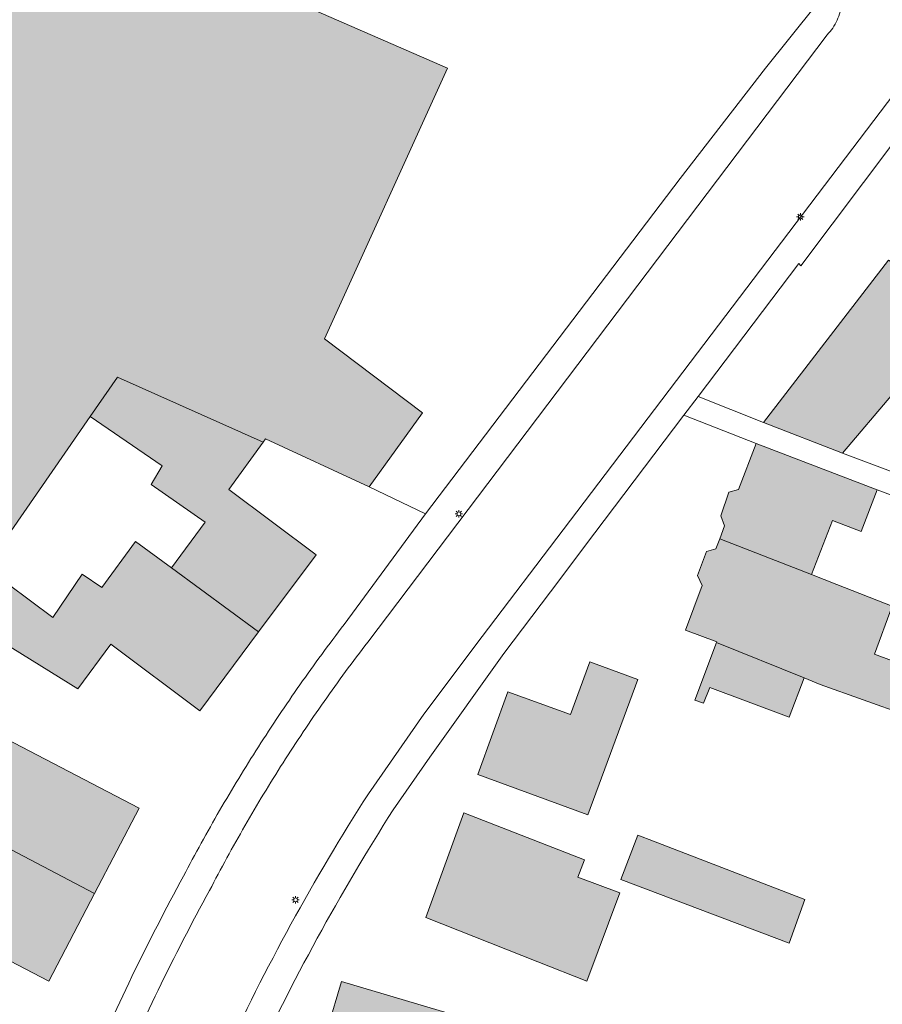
# Model space of a CAD drawing. Header units: metres. Extents: x 187482 to 189800, y 333582 to 335019.
# Tile 50 of 256: x 188064 to 188123, y 333866 to 333932. Entities that reach past the tile are written whole.
import ezdxf

# ---------------------------------------------------------------- set-up
doc = ezdxf.new("R2010")
doc.units = ezdxf.units.M
doc.layers.get('0').update_dxf_attribs({"color": 252, "lineweight": 18})
for name, color, linetype, lineweight in [('B-WE-IE-MEUBILAIR-S', 252, 'Continuous', 18), ('B-WE-IE-TERREINAFSCHEIDING_KUNSTMATIG_HEKWERK-G', 252, 'IE-TERREINAFSCHEIDING_KUNSTMATIG-SO', 18), ('B-WE-IE-TERREINAFSCHEIDING_KUNSTMATIG_HEKWERK_RASTER-G', 252, 'IE-TERREINAFSCHEIDING_KUNSTMATIG-SO', 18), ('B-WE-OG-BEBOUWING-GV', 252, 'Continuous', 18), ('B-WE-OG-TERREIN_ERF-GV', 252, 'Continuous', 18), ('B-WE-VH-GESLOTENVERHARDING_ASFALT-GV', 252, 'Continuous', 18), ('B-WE-VH-OPENVERHARDING_TEGEL-GV', 252, 'Continuous', 18)]:
    doc.layers.add(name, color=color, linetype=linetype, lineweight=lineweight)
doc.layers.add('B-WE-OG-BEBOUWING-V', color=7, linetype='Continuous', lineweight=18, true_color=0xf0f0f0)
doc.linetypes.add('IE-TERREINAFSCHEIDING_KUNSTMATIG-SO', pattern='A,4,[82,NLCS.SHX,S=0.75,R=90,X=0,Y=0],4,-2', length=10)

# ---------------------------------------------------------------- blocks, each defined once
blk = doc.blocks.new('SIE-MEUBILAIR_PAAL_LICHTMAST-SO')
for points in [[(-0.62, 0), (-1, 0)], [(-0.71, 0.71), (-0.44, 0.44)], [(0, 1), (0, 0.62)], [(0.44, 0.44), (0.71, 0.71)], [(1, 0), (0.62, 0)], [(-0.71, -0.71), (-0.44, -0.44)], [(0, -0.62), (0, -1)], [(0.44, -0.44), (0.71, -0.71)]]:
    blk.add_lwpolyline(points)
blk.add_circle((0, 0), 0.5)

msp = doc.modelspace()

# ---------------------------------------------------------------- hatches: boundary and pattern name
at = {"layer": 'B-WE-OG-BEBOUWING-V'}
h = msp.add_hatch(color=256, dxfattribs=at)
h.dxf.hatch_style = 1
h.paths.add_polyline_path([(188069.168, 333905.551), (188074.019, 333902.236), (188073.285, 333900.972), (188076.913, 333898.444), (188074.646, 333895.353), (188080.516, 333891.048), (188084.398, 333896.245), (188078.515, 333900.639), (188080.811, 333903.833), (188071.006, 333908.199)], flags=16)
h.paths.add_polyline_path([(188041.052, 333890.063), (188042.599, 333889.473), (188055.434, 333885.738), (188060.024, 333892.36), (188062.113, 333895.375), (188069.168, 333905.551), (188071.006, 333908.199), (188080.811, 333903.833), (188080.966, 333904.048), (188087.956, 333900.808), (188091.54, 333905.8), (188084.944, 333910.785), (188093.238, 333929.02), (188065.599, 333941.066), (188056.895, 333929.022), (188061.232, 333925.888), (188058.573, 333922.208), (188054.236, 333925.342), (188049.214, 333918.392), (188050.643, 333917.655), (188034.708, 333895.349), (188039.265, 333893.405), (188042.018, 333892.357)], flags=17)
h = msp.add_hatch(color=256, dxfattribs=at)
h.dxf.hatch_style = 1
h.paths.add_polyline_path([(188114.515, 333905.14), (188119.834, 333903.09), (188126.608, 333911.072), (188125.903, 333911.675), (188127.056, 333913.685), (188129.411, 333912.335), (188134.52, 333920.915), (188131.001, 333922.955), (188130.131, 333921.512), (188127.962, 333922.79), (188123.841, 333915.527), (188122.936, 333916.079)], flags=17)
h = msp.add_hatch(color=256, dxfattribs=at)
h.dxf.hatch_style = 1
h.paths.add_polyline_path([(188069.168, 333905.551), (188074.019, 333902.236), (188073.285, 333900.972), (188076.913, 333898.444), (188074.646, 333895.353), (188080.516, 333891.048), (188084.398, 333896.245), (188078.515, 333900.639), (188080.811, 333903.833), (188071.006, 333908.199)], flags=16)
h.paths.add_polyline_path([(188060.024, 333892.36), (188068.345, 333887.218), (188070.55, 333890.213), (188076.547, 333885.734), (188080.516, 333891.048), (188074.646, 333895.353), (188072.224, 333897.129), (188069.955, 333894.035), (188068.632, 333894.946), (188066.646, 333892.008), (188062.113, 333895.375)], flags=17)
h = msp.add_hatch(color=256, dxfattribs=at)
h.dxf.hatch_style = 1
h.paths.add_polyline_path([(188114.019, 333903.743), (188112.829, 333900.642), (188112.175, 333900.448), (188111.633, 333898.865), (188111.894, 333898.184), (188111.567, 333897.324), (188117.75, 333894.91), (188119.164, 333898.561), (188121.087, 333897.817), (188122.17, 333900.616)], flags=17)
h = msp.add_hatch(color=256, dxfattribs=at)
h.dxf.hatch_style = 1
h.paths.add_polyline_path([(188117.267, 333887.947), (188111.36, 333890.325), (188109.903, 333886.448), (188110.477, 333886.239), (188110.9, 333887.293), (188116.241, 333885.296)], flags=16)
h.paths.add_polyline_path([(188128.143, 333887.253), (188121.987, 333889.547), (188123.194, 333892.785), (188119.464, 333894.241), (188117.75, 333894.91), (188111.567, 333897.324), (188111.309, 333896.646), (188110.67, 333896.459), (188110.072, 333894.855), (188110.382, 333894.179), (188109.254, 333891.173), (188111.379, 333890.375), (188111.36, 333890.325), (188117.267, 333887.947), (188118.342, 333887.514), (188127.018, 333884.396)], flags=17)
h.paths.add_polyline_path([(188127.733, 333893.592), (188124.772, 333894.553), (188124.15, 333892.638), (188127.111, 333891.677)], flags=16)
h = msp.add_hatch(color=256, dxfattribs=at)
h.dxf.hatch_style = 1
h.paths.add_polyline_path([(188106.045, 333887.851), (188102.812, 333889.027), (188101.509, 333885.476), (188097.309, 333887.017), (188095.27, 333881.439), (188102.696, 333878.724)], flags=17)
h = msp.add_hatch(color=256, dxfattribs=at)
h.dxf.hatch_style = 1
h.paths.add_polyline_path([(188062.517, 333877.071), (188069.469, 333873.43), (188072.459, 333879.174), (188061.903, 333884.667), (188060.68, 333882.326), (188062.318, 333881.467), (188060.555, 333878.095)], flags=17)
h = msp.add_hatch(color=256, dxfattribs=at)
h.dxf.hatch_style = 1
h.paths.add_polyline_path([(188102.463, 333875.694), (188094.338, 333878.859), (188091.785, 333871.8), (188099.309, 333868.825), (188102.626, 333867.513), (188104.843, 333873.478), (188102.019, 333874.522)], flags=17)
h = msp.add_hatch(color=256, dxfattribs=at)
h.dxf.hatch_style = 1
h.paths.add_polyline_path([(188107.111, 333876.943), (188106.049, 333877.353), (188104.913, 333874.36), (188116.238, 333870.088), (188117.303, 333873.033)], flags=17)
h = msp.add_hatch(color=256, dxfattribs=at)
h.dxf.hatch_style = 1
h.paths.add_polyline_path([(188069.469, 333873.43), (188062.517, 333877.071), (188060.719, 333873.635), (188057.213, 333875.481), (188055.901, 333872.974), (188054.596, 333870.481), (188062.437, 333866.377), (188063.752, 333868.888), (188066.391, 333867.515)], flags=17)
h = msp.add_hatch(color=256, dxfattribs=at)
h.dxf.hatch_style = 1
h.paths.add_polyline_path([(188095.727, 333857.851), (188096.832, 333861.565), (188097.593, 333864.084), (188086.094, 333867.506), (188084.246, 333861.296), (188095.063, 333858.086)], flags=17)

# ---------------------------------------------------------------- linework, layer by layer
at = {"layer": 'B-WE-IE-TERREINAFSCHEIDING_KUNSTMATIG_HEKWERK-G', "ltscale": 0.2, "flags": 128}
for points in [[(188091.751, 333898.992), (188108.913, 333921.59)], [(188091.751, 333898.992), (188087.956, 333900.808)]]:
    msp.add_lwpolyline(points, dxfattribs=at)
at = {"layer": 'B-WE-IE-TERREINAFSCHEIDING_KUNSTMATIG_HEKWERK_RASTER-G', "ltscale": 0.2, "flags": 128}
msp.add_lwpolyline([(188092.036, 333882.621), (188097.033, 333889.589), (188100.792, 333894.58)], dxfattribs=at)
at = {"layer": 'B-WE-OG-BEBOUWING-GV', "flags": 128}
for points in [[(188041.052, 333890.063), (188042.599, 333889.473), (188055.434, 333885.738), (188060.024, 333892.36), (188062.113, 333895.375), (188069.168, 333905.551), (188071.006, 333908.199), (188080.811, 333903.833), (188080.966, 333904.048), (188087.956, 333900.808), (188091.54, 333905.8), (188084.944, 333910.785), (188093.238, 333929.02), (188065.599, 333941.066), (188056.895, 333929.022), (188061.232, 333925.888), (188058.573, 333922.208), (188054.236, 333925.342), (188049.214, 333918.392), (188050.643, 333917.655), (188034.708, 333895.349), (188039.265, 333893.405), (188042.018, 333892.357)], [(188114.515, 333905.14), (188119.834, 333903.09), (188126.608, 333911.072), (188125.903, 333911.675), (188127.056, 333913.685), (188129.411, 333912.335), (188134.52, 333920.915), (188131.001, 333922.955), (188130.131, 333921.512), (188127.962, 333922.79), (188123.841, 333915.527), (188122.936, 333916.079)], [(188069.168, 333905.551), (188074.019, 333902.236), (188073.285, 333900.972), (188076.913, 333898.444), (188074.646, 333895.353), (188080.516, 333891.048), (188084.398, 333896.245), (188078.515, 333900.639), (188080.811, 333903.833), (188071.006, 333908.199)], [(188114.019, 333903.743), (188112.829, 333900.642), (188112.175, 333900.448), (188111.633, 333898.865), (188111.894, 333898.184), (188111.567, 333897.324), (188117.75, 333894.91), (188119.164, 333898.561), (188121.087, 333897.817), (188122.17, 333900.616)], [(188128.143, 333887.253), (188121.987, 333889.547), (188123.194, 333892.785), (188119.464, 333894.241), (188117.75, 333894.91), (188111.567, 333897.324), (188111.309, 333896.646), (188110.67, 333896.459), (188110.072, 333894.855), (188110.382, 333894.179), (188109.254, 333891.173), (188111.379, 333890.375), (188111.36, 333890.325), (188117.267, 333887.947), (188118.342, 333887.514), (188127.018, 333884.396)], [(188060.024, 333892.36), (188068.345, 333887.218), (188070.55, 333890.213), (188076.547, 333885.734), (188080.516, 333891.048), (188074.646, 333895.353), (188072.224, 333897.129), (188069.955, 333894.035), (188068.632, 333894.946), (188066.646, 333892.008), (188062.113, 333895.375)], [(188117.267, 333887.947), (188111.36, 333890.325), (188109.903, 333886.448), (188110.477, 333886.239), (188110.9, 333887.293), (188116.241, 333885.296)], [(188106.045, 333887.851), (188102.812, 333889.027), (188101.509, 333885.476), (188097.309, 333887.017), (188095.27, 333881.439), (188102.696, 333878.724)], [(188062.517, 333877.071), (188069.469, 333873.43), (188072.459, 333879.174), (188061.903, 333884.667), (188060.68, 333882.326), (188062.318, 333881.467), (188060.555, 333878.095)], [(188102.463, 333875.694), (188094.338, 333878.859), (188091.785, 333871.8), (188099.309, 333868.825), (188102.626, 333867.513), (188104.843, 333873.478), (188102.019, 333874.522)], [(188107.111, 333876.943), (188106.049, 333877.353), (188104.913, 333874.36), (188116.238, 333870.088), (188117.303, 333873.033)], [(188069.469, 333873.43), (188062.517, 333877.071), (188060.719, 333873.635), (188057.213, 333875.481), (188055.901, 333872.974), (188054.596, 333870.481), (188062.437, 333866.377), (188063.752, 333868.888), (188066.391, 333867.515)], [(188095.727, 333857.851), (188096.832, 333861.565), (188097.593, 333864.084), (188086.094, 333867.506), (188084.246, 333861.296), (188095.063, 333858.086)]]:
    msp.add_lwpolyline(points, close=True, dxfattribs=at)
at = {"layer": 'B-WE-OG-TERREIN_ERF-GV', "flags": 128}
for points in [[(188065.599, 333941.066), (188093.238, 333929.02), (188084.944, 333910.785), (188091.54, 333905.8), (188087.956, 333900.808), (188080.966, 333904.048), (188080.811, 333903.833), (188078.515, 333900.639), (188084.398, 333896.245), (188080.516, 333891.048), (188076.547, 333885.734), (188070.55, 333890.213), (188068.345, 333887.218), (188060.024, 333892.36)], [(188086.274, 333891.546), (188091.751, 333898.992), (188108.913, 333921.59), (188114.648, 333929.019), (188118.022, 333933.217)], [(188125.475, 333926.938), (188117.022, 333915.696), (188116.897, 333915.867), (188110.106, 333906.896), (188114.515, 333905.14), (188122.936, 333916.079), (188123.841, 333915.527), (188127.962, 333922.79), (188130.131, 333921.512), (188131.001, 333922.955), (188134.52, 333920.915), (188138.324, 333918.71), (188137.469, 333917.241), (188138.742, 333916.424), (188140.555, 333915.259), (188141.498, 333916.886), (188145.031, 333914.835), (188148.824, 333912.606), (188147.98, 333911.167), (188149.407, 333910.348), (188151.141, 333909.352), (188151.99, 333910.806), (188155.635, 333908.66)], [(188126.608, 333911.072), (188119.834, 333903.09), (188129.254, 333899.555)], [(188114.019, 333903.743), (188109.151, 333905.634), (188102.467, 333896.804), (188100.792, 333894.58), (188097.033, 333889.589), (188092.036, 333882.621), (188089.583, 333879.073)], [(188127.018, 333884.396), (188118.342, 333887.514), (188117.267, 333887.947), (188116.241, 333885.296), (188110.9, 333887.293), (188110.477, 333886.239), (188109.903, 333886.448), (188111.36, 333890.325), (188111.379, 333890.375), (188109.254, 333891.173), (188110.382, 333894.179), (188110.072, 333894.855), (188110.67, 333896.459), (188111.309, 333896.646), (188111.567, 333897.324), (188111.894, 333898.184), (188111.633, 333898.865), (188112.175, 333900.448), (188112.829, 333900.642), (188114.019, 333903.743)], [(188123.072, 333900.27), (188122.17, 333900.616), (188121.087, 333897.817), (188119.164, 333898.561), (188117.75, 333894.91), (188119.464, 333894.241), (188123.194, 333892.785), (188121.987, 333889.547), (188128.143, 333887.253)], [(188084.246, 333861.296), (188086.094, 333867.506), (188097.593, 333864.084)]]:
    msp.add_lwpolyline(points, dxfattribs=at)
for points in [[(188109.151, 333905.634), (188114.019, 333903.743), (188122.17, 333900.616), (188123.072, 333900.27), (188130.49, 333897.492), (188128.362, 333891.14), (188130.937, 333890.219), (188132.46, 333894.024), (188133.291, 333896.218), (188134.917, 333895.601), (188139.697, 333893.727), (188140.305, 333894.968), (188138.278, 333895.85), (188129.254, 333899.555), (188119.834, 333903.09), (188114.515, 333905.14), (188110.106, 333906.896)], [(188074.646, 333895.353), (188076.913, 333898.444), (188073.285, 333900.972), (188074.019, 333902.236), (188069.168, 333905.551), (188062.113, 333895.375), (188066.646, 333892.008), (188068.632, 333894.946), (188069.955, 333894.035), (188072.224, 333897.129)], [(188102.696, 333878.724), (188095.27, 333881.439), (188097.309, 333887.017), (188101.509, 333885.476), (188102.812, 333889.027), (188106.045, 333887.851)], [(188062.517, 333877.071), (188060.555, 333878.095), (188062.318, 333881.467), (188060.68, 333882.326), (188061.903, 333884.667), (188072.459, 333879.174), (188069.469, 333873.43), (188066.391, 333867.515), (188063.752, 333868.888), (188062.437, 333866.377), (188054.596, 333870.481), (188055.901, 333872.974), (188057.213, 333875.481), (188060.719, 333873.635)], [(188104.843, 333873.478), (188102.626, 333867.513), (188099.309, 333868.825), (188091.785, 333871.8), (188094.338, 333878.859), (188102.463, 333875.694), (188102.019, 333874.522)], [(188107.111, 333876.943), (188117.303, 333873.033), (188116.238, 333870.088), (188104.913, 333874.36), (188106.049, 333877.353)]]:
    msp.add_lwpolyline(points, close=True, dxfattribs=at)
at = {"layer": 'B-WE-OG-TERREIN_ERF-GV'}
for points in [[(188083.299, 333887.489, -0.010772), (188086.274, 333891.546)], [(188080.502, 333883.308, -0.010862), (188083.299, 333887.489)], [(188077.887, 333879.01, -0.010534), (188080.502, 333883.308)], [(188075.46, 333874.604, -0.010678), (188077.887, 333879.01)], [(188089.583, 333879.073, 0.016699), (188084.462, 333870.408)], [(188071.978, 333867.828, -0.012093), (188075.46, 333874.604)], [(188084.462, 333870.408, 0.016573), (188079.925, 333861.423)], [(188068.824, 333860.894, -0.012103), (188071.978, 333867.828)]]:
    msp.add_lwpolyline(points, format="xyb", dxfattribs=at)
at = {"layer": 'B-WE-VH-GESLOTENVERHARDING_ASFALT-GV'}
for points in [[(188119.675, 333932.815, -0.042579), (188119.473, 333932.248)], [(188119.18, 333931.722, -0.041568), (188118.804, 333931.253)], [(188119.473, 333932.248, -0.04307), (188119.18, 333931.722)], [(188087.862, 333890.364, 0.011077), (188084.922, 333886.363)], [(188084.922, 333886.363, 0.011228), (188082.163, 333882.235)], [(188082.163, 333882.235, 0.011295), (188079.591, 333877.988)], [(188082.693, 333871.353, -0.017072), (188087.905, 333880.14)], [(188079.591, 333877.988, 0.011092), (188077.211, 333873.631)], [(188077.211, 333873.631, 0.012267), (188073.745, 333866.926)], [(188078.09, 333862.233, -0.016985), (188082.693, 333871.353)], [(188073.745, 333866.926, 0.012271), (188070.609, 333860.061)]]:
    msp.add_lwpolyline(points, format="xyb", dxfattribs=at)
at = {"layer": 'B-WE-VH-GESLOTENVERHARDING_ASFALT-GV', "flags": 128}
for points in [[(188118.804, 333931.253), (188087.862, 333890.364)], [(188087.905, 333880.14), (188091.634, 333885.506), (188095.564, 333890.728), (188101.034, 333897.913), (188124.766, 333929.229)]]:
    msp.add_lwpolyline(points, dxfattribs=at)
at = {"layer": 'B-WE-VH-OPENVERHARDING_TEGEL-GV', "flags": 128}
for points in [[(188118.022, 333933.217), (188114.648, 333929.019), (188108.913, 333921.59), (188091.751, 333898.992), (188086.274, 333891.546)], [(188087.862, 333890.364), (188118.804, 333931.253)], [(188124.766, 333929.229), (188101.034, 333897.913), (188095.564, 333890.728), (188091.634, 333885.506), (188087.905, 333880.14)], [(188089.583, 333879.073), (188092.036, 333882.621), (188097.033, 333889.589), (188100.792, 333894.58), (188102.467, 333896.804), (188109.151, 333905.634), (188110.106, 333906.896), (188116.897, 333915.867), (188117.022, 333915.696), (188125.475, 333926.938)]]:
    msp.add_lwpolyline(points, dxfattribs=at)
at = {"layer": 'B-WE-VH-OPENVERHARDING_TEGEL-GV'}
for points in [[(188119.473, 333932.248, 0.042579), (188119.675, 333932.815)], [(188118.804, 333931.253, 0.041568), (188119.18, 333931.722)], [(188119.18, 333931.722, 0.04307), (188119.473, 333932.248)], [(188086.274, 333891.546, 0.010772), (188083.299, 333887.489)], [(188084.922, 333886.363, -0.011077), (188087.862, 333890.364)], [(188083.299, 333887.489, 0.010862), (188080.502, 333883.308)], [(188082.163, 333882.235, -0.011228), (188084.922, 333886.363)], [(188080.502, 333883.308, 0.010534), (188077.887, 333879.01)], [(188079.591, 333877.988, -0.011295), (188082.163, 333882.235)], [(188087.905, 333880.14, 0.017072), (188082.693, 333871.353)], [(188077.887, 333879.01, 0.010678), (188075.46, 333874.604)], [(188084.462, 333870.408, -0.016699), (188089.583, 333879.073)], [(188077.211, 333873.631, -0.011092), (188079.591, 333877.988)], [(188075.46, 333874.604, 0.012093), (188071.978, 333867.828)], [(188073.745, 333866.926, -0.012267), (188077.211, 333873.631)], [(188082.693, 333871.353, 0.016985), (188078.09, 333862.233)], [(188079.925, 333861.423, -0.016573), (188084.462, 333870.408)], [(188071.978, 333867.828, 0.012103), (188068.824, 333860.894)], [(188070.609, 333860.061, -0.012271), (188073.745, 333866.926)]]:
    msp.add_lwpolyline(points, format="xyb", dxfattribs=at)

# ---------------------------------------------------------------- block references
at = {"layer": 'B-WE-IE-MEUBILAIR-S', "xscale": 0.25, "yscale": 0.25, "zscale": 0.25}
for p in [(188117, 333919), (188094, 333899), (188083, 333873)]:
    msp.add_blockref('SIE-MEUBILAIR_PAAL_LICHTMAST-SO', p, dxfattribs=at)

doc.saveas('drawing.dxf')
